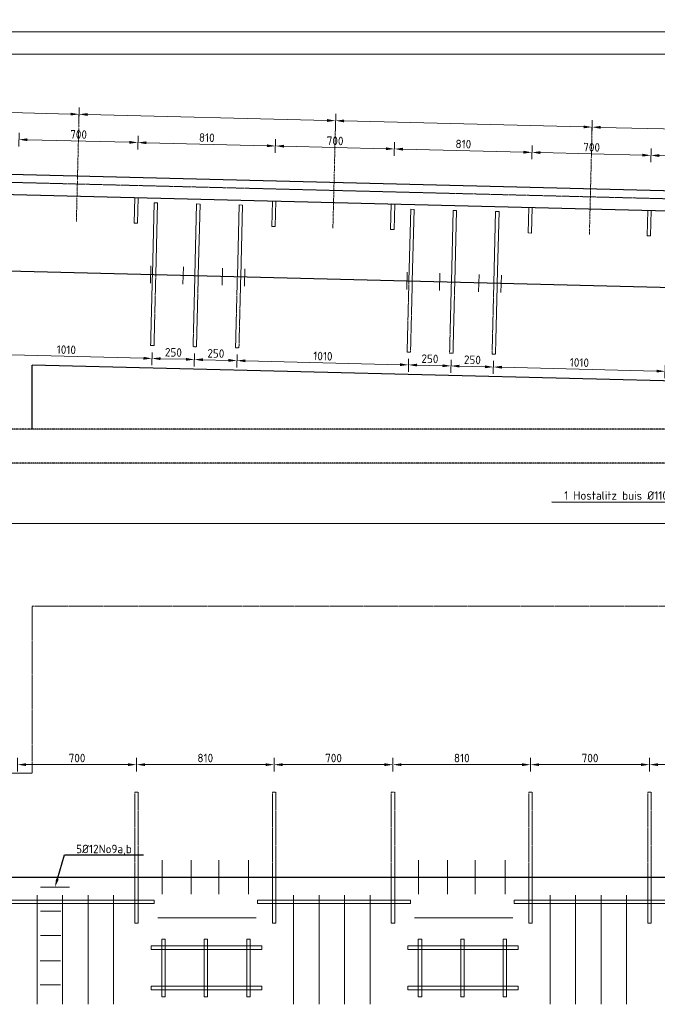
# Model space of a CAD drawing. Header units: millimetres. Extents: x -8028558 to 327273, y -63352 to 83293.
# Tile 188 of 195: x 296656 to 300409, y 10417 to 16211. Entities that reach past the tile are written whole.
import ezdxf
from ezdxf import colors
from ezdxf.entities.mleader import LeaderData, LeaderLine
from ezdxf.math import Vec2, Vec3

# ---------------------------------------------------------------- set-up
doc = ezdxf.new("R2010")
doc.units = ezdxf.units.MM
for name, pattern in [('NLCS-HIDDEN', [4, 2, -2]), ('XX-AFBREEK', [7, 4, -1, 1, -1]), ('XX-HART', [13, 4, -2, 1, -2, 4]), ('ZZ-HIDDEN-SO', [4, 2, -2])]:
    doc.linetypes.add(name, pattern=pattern)
for name, color, linetype, lineweight in [('B-CO-BC-AFBREEKLIJN-GD', 7, 'XX-AFBREEK', 25), ('B-CO-BC-BETONVORM-GD', 90, 'Continuous', 25), ('B-CO-BC-BETONVORM-GN', 10, 'ZZ-HIDDEN-SO', 13), ('B-CO-BC-BETONVORM-M', 7, 'Continuous', 18), ('B-CO-BC-STORTNAAD-GD', 10, 'BC-STORTNAAD', 25), ('B-CO-BC-WAPENING_HOOFDWAPENING-G', 170, 'Continuous', 18), ('B-CO-BC-WAPENING_HOOFDWAPENING-GN', 140, 'NLCS-HIDDEN', 13), ('X-XX-AL-HARTLIJN-G', 7, 'XX-HART', 18), ('X-XX-AL-M', 7, 'Continuous', 18), ('X-XX-AL-VERWIJZING-T25', 7, 'Continuous', 25)]:
    doc.layers.add(name, color=color, linetype=linetype, lineweight=lineweight)
doc.styles.add('NLCS-ISO-ANNOTATIEF-T25', font='NLCS-ISO.ttf', dxfattribs={"height": 2.5})
doc.styles.add('NLCS-ISO-MM20-T25', font='NLCS-ISO.ttf', dxfattribs={"height": 50})
doc.linetypes.add('BC-STORTNAAD', pattern='A,15,-1,[175,NLCS.SHX,S=1,R=0,X=0,Y=0],-1', length=17)
doc.dimstyles.new('NLCS-ANNOTATIEF-T25-PIJL_L0_H0', dxfattribs={"dimtxt": 2.5, "dimasz": 2.5, "dimexe": 2, "dimexo": 2, "dimgap": 0.7, "dimtad": 1, "dimdec": 0, "dimzin": 0, "dimdsep": 46, "dimtxsty": 'NLCS-ISO-ANNOTATIEF-T25', "dimcen": 0, "dimdle": 2, "dimclrd": 256, "dimclre": 256, "dimclrt": 256, "dimadec": 0, "dimazin": 0, "dimtfac": 1, "dimtdec": 3, "dimtofl": 0, "dimtmove": 0, "dimatfit": 3, "dimfxl": 2, "dimfxlon": 1, "dimtfillclr": 256, "dimtolj": 1, "dimtzin": 0, "dimlwd": -1, "dimlwe": -1, "dimarcsym": 0})
doc.dimstyles.new('NLCS-MM20-T25-PIJL_L0_H0', dxfattribs={"dimscale": 20, "dimtxt": 2.5, "dimasz": 2.5, "dimexe": 2, "dimexo": 2, "dimgap": 0.7, "dimtad": 1, "dimdec": 0, "dimzin": 0, "dimdsep": 46, "dimtxsty": 'NLCS-ISO-MM20-T25', "dimcen": 0, "dimdle": 2, "dimclrd": 256, "dimclre": 256, "dimclrt": 256, "dimadec": 0, "dimazin": 0, "dimtfac": 1, "dimtdec": 3, "dimtofl": 0, "dimtmove": 0, "dimatfit": 3, "dimfxl": 2, "dimfxlon": 1, "dimtfillclr": 256, "dimtolj": 1, "dimtzin": 0, "dimlwd": -1, "dimlwe": -1, "dimarcsym": 0})
doc.dimstyles.new('NLCS-MM20-T25-PIJL_L0_H4', dxfattribs={"dimscale": 20, "dimtxt": 2.5, "dimasz": 2.5, "dimexe": 2, "dimexo": 2, "dimgap": 0.7, "dimtad": 1, "dimdec": 0, "dimzin": 0, "dimdsep": 46, "dimtxsty": 'NLCS-ISO-MM20-T25', "dimcen": 0, "dimdle": 2, "dimclrd": 256, "dimclre": 256, "dimclrt": 256, "dimadec": 4, "dimazin": 0, "dimtfac": 1, "dimtdec": 3, "dimtofl": 0, "dimtmove": 0, "dimatfit": 3, "dimfxl": 2, "dimfxlon": 1, "dimtfillclr": 256, "dimtolj": 1, "dimtzin": 0, "dimlwd": -1, "dimlwe": -1, "dimarcsym": 0})

# ---------------------------------------------------------------- blocks, each defined once
blk = doc.blocks.new('*D7')
at = {"layer": 'B-CO-BC-BETONVORM-M', "transparency": 16777216}
for p, q in [((286154.1, 16099.3), (286154.1, 16179.3)), ((306149.1, 16099.3), (306149.1, 16179.3)), ((286204.1, 16139.3), (306099.1, 16139.3))]:
    blk.add_line(p, q, dxfattribs=at)
for points in [[(286204.1, 16147.6), (286204.1, 16130.9), (286154.1, 16139.3)], [(306099.1, 16147.6), (306099.1, 16130.9), (306149.1, 16139.3)]]:
    blk.add_solid(points, dxfattribs=at)
at = {"layer": 'B-CO-BC-BETONVORM-M', "transparency": 16777216, "insert": (296151.6, 16178.3), "char_height": 50, "attachment_point": 5, "style": 'NLCS-ISO-ANNOTATIEF-T25'}
blk.add_mtext('\\A1;19995', dxfattribs=at)
blk = doc.blocks.new('*D846')
at = {"layer": 'X-XX-AL-M', "transparency": 16777216}
for p, q in [((286154.1, 15967.9), (286154.1, 16047.9)), ((286204.1, 16007.9), (305024.1, 16007.9)), ((305074.1, 15967.9), (305074.1, 16047.9))]:
    blk.add_line(p, q, dxfattribs=at)
for points in [[(286204.1, 16016.2), (286204.1, 15999.6), (286154.1, 16007.9)], [(305024.1, 16016.2), (305024.1, 15999.6), (305074.1, 16007.9)]]:
    blk.add_solid(points, dxfattribs=at)
at = {"layer": 'X-XX-AL-M', "transparency": 16777216, "insert": (295614.1, 16046.9), "char_height": 50, "attachment_point": 5, "style": 'NLCS-ISO-MM20-T25'}
blk.add_mtext('\\A1;18920', dxfattribs=at)
blk = doc.blocks.new('*D857')
at = {"layer": 'X-XX-AL-M', "transparency": 16777216}
for p, q in [((295495.3, 15652.1), (295497.3, 15732.1)), ((295546.3, 15690.8), (296955.8, 15655.6)), ((297004.8, 15614.4), (297006.8, 15694.3))]:
    blk.add_line(p, q, dxfattribs=at)
for points in [[(295546.5, 15699.2), (295546.1, 15682.5), (295496.3, 15692.1)], [(296956.1, 15663.9), (296955.6, 15647.3), (297005.8, 15654.4)]]:
    blk.add_solid(points, dxfattribs=at)
at = {"layer": 'X-XX-AL-M', "transparency": 16777216, "insert": (296252, 15712.2), "char_height": 50, "attachment_point": 5, "rotation": 358.5679, "style": 'NLCS-ISO-MM20-T25'}
blk.add_mtext('\\A1;10x1510=15100', dxfattribs=at)
blk = doc.blocks.new('*D858')
at = {"layer": 'X-XX-AL-M', "transparency": 16777216}
for p, q in [((297004.8, 15614.4), (297006.8, 15694.3)), ((297055.8, 15653.1), (298465.4, 15617.9)), ((298514.4, 15576.6), (298516.4, 15656.6))]:
    blk.add_line(p, q, dxfattribs=at)
for points in [[(297056, 15661.4), (297055.6, 15644.8), (297005.8, 15654.4)], [(298465.6, 15626.2), (298465.2, 15609.5), (298515.4, 15616.6)]]:
    blk.add_solid(points, dxfattribs=at)
blk = doc.blocks.new('*D859')
at = {"layer": 'X-XX-AL-M', "transparency": 16777216}
for p, q in [((298514.4, 15576.6), (298516.4, 15656.6)), ((298565.3, 15615.4), (299974.9, 15580.1)), ((300023.9, 15538.9), (300025.9, 15618.9))]:
    blk.add_line(p, q, dxfattribs=at)
for points in [[(298565.5, 15623.7), (298565.1, 15607), (298515.4, 15616.6)], [(299975.1, 15588.5), (299974.7, 15571.8), (300024.9, 15578.9)]]:
    blk.add_solid(points, dxfattribs=at)
blk = doc.blocks.new('*D860')
at = {"layer": 'X-XX-AL-M', "transparency": 16777216}
for p, q in [((300023.9, 15538.9), (300025.9, 15618.9)), ((300074.9, 15577.6), (301484.4, 15542.4)), ((301533.4, 15501.2), (301535.4, 15581.1))]:
    blk.add_line(p, q, dxfattribs=at)
for points in [[(300075.1, 15586), (300074.7, 15569.3), (300024.9, 15578.9)], [(301484.6, 15550.7), (301484.2, 15534.1), (301534.4, 15541.1)]]:
    blk.add_solid(points, dxfattribs=at)
blk = doc.blocks.new('*D878')
at = {"layer": 'B-CO-BC-BETONVORM-M', "transparency": 16777216}
for p, q in [((296651, 15465.7), (296653, 15545.7)), ((297350.8, 15448.2), (297352.8, 15528.2)), ((296702, 15504.5), (297301.8, 15489.5))]:
    blk.add_line(p, q, dxfattribs=at)
for points in [[(296702.2, 15512.8), (296701.8, 15496.1), (296652, 15505.7)], [(297302, 15497.8), (297301.6, 15481.1), (297351.8, 15488.2)]]:
    blk.add_solid(points, dxfattribs=at)
at = {"layer": 'B-CO-BC-BETONVORM-M', "transparency": 16777216, "insert": (297002.9, 15535.9), "char_height": 50, "attachment_point": 5, "rotation": 358.5679, "style": 'NLCS-ISO-MM20-T25'}
blk.add_mtext('\\A1;700', dxfattribs=at)
blk = doc.blocks.new('*D879')
at = {"layer": 'B-CO-BC-BETONVORM-M', "transparency": 16777216}
for p, q in [((297350.8, 15448.2), (297352.8, 15528.2)), ((297401.8, 15487), (298111.5, 15469.2)), ((298160.5, 15428), (298162.5, 15508))]:
    blk.add_line(p, q, dxfattribs=at)
for points in [[(297402, 15495.3), (297401.6, 15478.6), (297351.8, 15488.2)], [(298111.8, 15477.5), (298111.3, 15460.9), (298161.5, 15468)]]:
    blk.add_solid(points, dxfattribs=at)
at = {"layer": 'B-CO-BC-BETONVORM-M', "transparency": 16777216, "insert": (297757.6, 15517.1), "char_height": 50, "attachment_point": 5, "rotation": 358.5679, "style": 'NLCS-ISO-MM20-T25'}
blk.add_mtext('\\A1;810', dxfattribs=at)
blk = doc.blocks.new('*D880')
at = {"layer": 'B-CO-BC-BETONVORM-M', "transparency": 16777216}
for p, q in [((298160.5, 15428), (298162.5, 15508)), ((298860.3, 15410.5), (298862.3, 15490.5)), ((298211.5, 15466.7), (298811.3, 15451.7))]:
    blk.add_line(p, q, dxfattribs=at)
for points in [[(298211.7, 15475), (298211.3, 15458.4), (298161.5, 15468)], [(298811.5, 15460.1), (298811.1, 15443.4), (298861.3, 15450.5)]]:
    blk.add_solid(points, dxfattribs=at)
at = {"layer": 'B-CO-BC-BETONVORM-M', "transparency": 16777216, "insert": (298512.4, 15498.2), "char_height": 50, "attachment_point": 5, "rotation": 358.5679, "style": 'NLCS-ISO-MM20-T25'}
blk.add_mtext('\\A1;700', dxfattribs=at)
blk = doc.blocks.new('*D881')
at = {"layer": 'B-CO-BC-BETONVORM-M', "transparency": 16777216}
for p, q in [((298860.3, 15410.5), (298862.3, 15490.5)), ((299670.1, 15390.2), (299672.1, 15470.2)), ((298911.3, 15449.2), (299621.1, 15431.5))]:
    blk.add_line(p, q, dxfattribs=at)
for points in [[(298911.5, 15457.6), (298911.1, 15440.9), (298861.3, 15450.5)], [(299621.3, 15439.8), (299620.9, 15423.1), (299671.1, 15430.2)]]:
    blk.add_solid(points, dxfattribs=at)
at = {"layer": 'B-CO-BC-BETONVORM-M', "transparency": 16777216, "insert": (299267.2, 15479.3), "char_height": 50, "attachment_point": 5, "rotation": 358.5679, "style": 'NLCS-ISO-MM20-T25'}
blk.add_mtext('\\A1;810', dxfattribs=at)
blk = doc.blocks.new('*D882')
at = {"layer": 'B-CO-BC-BETONVORM-M', "transparency": 16777216}
for p, q in [((299670.1, 15390.2), (299672.1, 15470.2)), ((299721, 15429), (300320.9, 15414)), ((300369.8, 15372.7), (300371.8, 15452.7))]:
    blk.add_line(p, q, dxfattribs=at)
for points in [[(299721.3, 15437.3), (299720.8, 15420.6), (299671.1, 15430.2)], [(300321.1, 15422.3), (300320.6, 15405.7), (300370.8, 15412.7)]]:
    blk.add_solid(points, dxfattribs=at)
at = {"layer": 'B-CO-BC-BETONVORM-M', "transparency": 16777216, "insert": (300021.9, 15460.5), "char_height": 50, "attachment_point": 5, "rotation": 358.5679, "style": 'NLCS-ISO-MM20-T25'}
blk.add_mtext('\\A1;700', dxfattribs=at)
blk = doc.blocks.new('*D883')
at = {"layer": 'B-CO-BC-BETONVORM-M', "transparency": 16777216}
for p, q in [((300369.8, 15372.7), (300371.8, 15452.7)), ((301179.6, 15352.5), (301181.6, 15432.5)), ((300420.8, 15411.5), (301130.6, 15393.7))]:
    blk.add_line(p, q, dxfattribs=at)
for points in [[(300421, 15419.8), (300420.6, 15403.2), (300370.8, 15412.7)], [(301130.8, 15402.1), (301130.4, 15385.4), (301180.6, 15392.5)]]:
    blk.add_solid(points, dxfattribs=at)
at = {"layer": 'B-CO-BC-BETONVORM-M', "transparency": 16777216, "insert": (300776.7, 15441.6), "char_height": 50, "attachment_point": 5, "rotation": 358.5679, "style": 'NLCS-ISO-MM20-T25'}
blk.add_mtext('\\A1;810', dxfattribs=at)
blk = doc.blocks.new('*D918')
at = {"layer": 'X-XX-AL-M', "transparency": 16777216}
for p, q in [((296426.2, 14278.4), (296424.3, 14202.8)), ((297435.9, 14253.2), (297434, 14177.6)), ((296475.3, 14241.6), (297385, 14218.8))]:
    blk.add_line(p, q, dxfattribs=at)
for points in [[(296475.5, 14249.9), (296475.1, 14233.2), (296425.3, 14242.8)], [(297385.2, 14227.2), (297384.8, 14210.5), (297435, 14217.6)]]:
    blk.add_solid(points, dxfattribs=at)
at = {"layer": 'X-XX-AL-M', "transparency": 16777216, "insert": (296931.1, 14269.2), "char_height": 50, "attachment_point": 5, "rotation": 358.5679, "style": 'NLCS-ISO-MM20-T25'}
blk.add_mtext('\\A1;1010', dxfattribs=at)
blk = doc.blocks.new('*D919')
at = {"layer": 'X-XX-AL-M', "transparency": 16777216}
for p, q in [((297435.9, 14253.2), (297434, 14177.6)), ((297485, 14216.3), (297634.9, 14212.6)), ((297685.8, 14246.9), (297683.9, 14171.3))]:
    blk.add_line(p, q, dxfattribs=at)
for points in [[(297485.2, 14224.7), (297484.8, 14208), (297435, 14217.6)], [(297635.2, 14220.9), (297634.7, 14204.2), (297684.9, 14211.3)]]:
    blk.add_solid(points, dxfattribs=at)
at = {"layer": 'X-XX-AL-M', "transparency": 16777216, "insert": (297560.9, 14253.4), "char_height": 50, "attachment_point": 5, "rotation": 358.5679, "style": 'NLCS-ISO-MM20-T25'}
blk.add_mtext('\\A1;250', dxfattribs=at)
blk = doc.blocks.new('*D920')
at = {"layer": 'X-XX-AL-M', "transparency": 16777216}
for p, q in [((297685.8, 14246.9), (297683.9, 14171.3)), ((297734.9, 14210.1), (297884.9, 14206.3)), ((297935.7, 14240.7), (297933.9, 14165.1))]:
    blk.add_line(p, q, dxfattribs=at)
for points in [[(297735.1, 14218.4), (297734.7, 14201.7), (297684.9, 14211.3)], [(297885.1, 14214.7), (297884.7, 14198), (297934.9, 14205.1)]]:
    blk.add_solid(points, dxfattribs=at)
at = {"layer": 'X-XX-AL-M', "transparency": 16777216, "insert": (297810.9, 14247.2), "char_height": 50, "attachment_point": 5, "rotation": 358.5679, "style": 'NLCS-ISO-MM20-T25'}
blk.add_mtext('\\A1;250', dxfattribs=at)
blk = doc.blocks.new('*D921')
at = {"layer": 'X-XX-AL-M', "transparency": 16777216}
for p, q in [((297935.7, 14240.7), (297933.9, 14165.1)), ((297984.8, 14203.8), (298894.6, 14181.1)), ((298945.4, 14215.4), (298943.5, 14139.8))]:
    blk.add_line(p, q, dxfattribs=at)
for points in [[(297985, 14212.2), (297984.6, 14195.5), (297934.9, 14205.1)], [(298894.8, 14189.4), (298894.3, 14172.8), (298944.5, 14179.8)]]:
    blk.add_solid(points, dxfattribs=at)
at = {"layer": 'X-XX-AL-M', "transparency": 16777216, "insert": (298440.7, 14231.4), "char_height": 50, "attachment_point": 5, "rotation": 358.5679, "style": 'NLCS-ISO-MM20-T25'}
blk.add_mtext('\\A1;1010', dxfattribs=at)
blk = doc.blocks.new('*D922')
at = {"layer": 'X-XX-AL-M', "transparency": 16777216}
for p, q in [((298945.4, 14215.4), (298943.5, 14139.8)), ((299195.3, 14209.2), (299193.5, 14133.6)), ((298994.5, 14178.6), (299144.5, 14174.8))]:
    blk.add_line(p, q, dxfattribs=at)
for points in [[(298994.7, 14186.9), (298994.3, 14170.3), (298944.5, 14179.8)], [(299144.7, 14183.2), (299144.3, 14166.5), (299194.5, 14173.6)]]:
    blk.add_solid(points, dxfattribs=at)
at = {"layer": 'X-XX-AL-M', "transparency": 16777216, "insert": (299070.5, 14215.7), "char_height": 50, "attachment_point": 5, "rotation": 358.5679, "style": 'NLCS-ISO-MM20-T25'}
blk.add_mtext('\\A1;250', dxfattribs=at)
blk = doc.blocks.new('*D923')
at = {"layer": 'X-XX-AL-M', "transparency": 16777216}
for p, q in [((299195.3, 14209.2), (299193.5, 14133.6)), ((299445.3, 14202.9), (299443.4, 14127.4)), ((299244.4, 14172.3), (299394.4, 14168.6))]:
    blk.add_line(p, q, dxfattribs=at)
for points in [[(299244.6, 14180.7), (299244.2, 14164), (299194.5, 14173.6)], [(299394.6, 14176.9), (299394.2, 14160.3), (299444.4, 14167.3)]]:
    blk.add_solid(points, dxfattribs=at)
at = {"layer": 'X-XX-AL-M', "transparency": 16777216, "insert": (299320.4, 14209.5), "char_height": 50, "attachment_point": 5, "rotation": 358.5679, "style": 'NLCS-ISO-MM20-T25'}
blk.add_mtext('\\A1;250', dxfattribs=at)
blk = doc.blocks.new('*D924')
at = {"layer": 'X-XX-AL-M', "transparency": 16777216}
for p, q in [((299445.3, 14202.9), (299443.4, 14127.4)), ((299494.4, 14166.1), (300404.1, 14143.3)), ((300455, 14177.7), (300453.1, 14102.1))]:
    blk.add_line(p, q, dxfattribs=at)
for points in [[(299494.6, 14174.4), (299494.2, 14157.8), (299444.4, 14167.3)], [(300404.3, 14151.7), (300403.9, 14135), (300454.1, 14142.1)]]:
    blk.add_solid(points, dxfattribs=at)
at = {"layer": 'X-XX-AL-M', "transparency": 16777216, "insert": (299950.2, 14193.7), "char_height": 50, "attachment_point": 5, "rotation": 358.5679, "style": 'NLCS-ISO-MM20-T25'}
blk.add_mtext('\\A1;1010', dxfattribs=at)
blk = doc.blocks.new('*D1043')
at = {"layer": 'X-XX-AL-M', "transparency": 16777216}
for p, q in [((296643.9, 11787.5), (296643.9, 11867.5)), ((296693.9, 11827.5), (297293.7, 11827.5)), ((297343.7, 11787.5), (297343.7, 11867.5))]:
    blk.add_line(p, q, dxfattribs=at)
for points in [[(296693.9, 11835.8), (296693.9, 11819.1), (296643.9, 11827.5)], [(297293.7, 11835.8), (297293.7, 11819.1), (297343.7, 11827.5)]]:
    blk.add_solid(points, dxfattribs=at)
at = {"layer": 'X-XX-AL-M', "transparency": 16777216, "insert": (296993.8, 11866.5), "char_height": 50, "attachment_point": 5, "style": 'NLCS-ISO-MM20-T25'}
blk.add_mtext('\\A1;700', dxfattribs=at)
blk = doc.blocks.new('*D1044')
at = {"layer": 'X-XX-AL-M', "transparency": 16777216}
for p, q in [((297343.7, 11787.5), (297343.7, 11867.5)), ((297393.7, 11827.5), (298103.4, 11827.5)), ((298153.4, 11787.5), (298153.4, 11867.5))]:
    blk.add_line(p, q, dxfattribs=at)
for points in [[(297393.7, 11835.8), (297393.7, 11819.1), (297343.7, 11827.5)], [(298103.4, 11835.8), (298103.4, 11819.1), (298153.4, 11827.5)]]:
    blk.add_solid(points, dxfattribs=at)
at = {"layer": 'X-XX-AL-M', "transparency": 16777216, "insert": (297748.6, 11866.5), "char_height": 50, "attachment_point": 5, "style": 'NLCS-ISO-MM20-T25'}
blk.add_mtext('\\A1;810', dxfattribs=at)
blk = doc.blocks.new('*D1045')
at = {"layer": 'X-XX-AL-M', "transparency": 16777216}
for p, q in [((298153.4, 11787.5), (298153.4, 11867.5)), ((298203.4, 11827.5), (298803.2, 11827.5)), ((298853.2, 11787.5), (298853.2, 11867.5))]:
    blk.add_line(p, q, dxfattribs=at)
for points in [[(298203.4, 11835.8), (298203.4, 11819.1), (298153.4, 11827.5)], [(298803.2, 11835.8), (298803.2, 11819.1), (298853.2, 11827.5)]]:
    blk.add_solid(points, dxfattribs=at)
at = {"layer": 'X-XX-AL-M', "transparency": 16777216, "insert": (298503.3, 11866.5), "char_height": 50, "attachment_point": 5, "style": 'NLCS-ISO-MM20-T25'}
blk.add_mtext('\\A1;700', dxfattribs=at)
blk = doc.blocks.new('*D1046')
at = {"layer": 'X-XX-AL-M', "transparency": 16777216}
for p, q in [((298853.2, 11787.5), (298853.2, 11867.5)), ((298903.2, 11827.5), (299613, 11827.5)), ((299663, 11787.5), (299663, 11867.5))]:
    blk.add_line(p, q, dxfattribs=at)
for points in [[(298903.2, 11835.8), (298903.2, 11819.1), (298853.2, 11827.5)], [(299613, 11835.8), (299613, 11819.1), (299663, 11827.5)]]:
    blk.add_solid(points, dxfattribs=at)
at = {"layer": 'X-XX-AL-M', "transparency": 16777216, "insert": (299258.1, 11866.5), "char_height": 50, "attachment_point": 5, "style": 'NLCS-ISO-MM20-T25'}
blk.add_mtext('\\A1;810', dxfattribs=at)
blk = doc.blocks.new('*D1047')
at = {"layer": 'X-XX-AL-M', "transparency": 16777216}
for p, q in [((299663, 11787.5), (299663, 11867.5)), ((299713, 11827.5), (300312.7, 11827.5)), ((300362.7, 11787.5), (300362.7, 11867.5))]:
    blk.add_line(p, q, dxfattribs=at)
for points in [[(299713, 11835.8), (299713, 11819.1), (299663, 11827.5)], [(300312.7, 11835.8), (300312.7, 11819.1), (300362.7, 11827.5)]]:
    blk.add_solid(points, dxfattribs=at)
at = {"layer": 'X-XX-AL-M', "transparency": 16777216, "insert": (300012.8, 11866.5), "char_height": 50, "attachment_point": 5, "style": 'NLCS-ISO-MM20-T25'}
blk.add_mtext('\\A1;700', dxfattribs=at)
blk = doc.blocks.new('*D1048')
at = {"layer": 'X-XX-AL-M', "transparency": 16777216}
for p, q in [((300362.7, 11787.5), (300362.7, 11867.5)), ((300412.7, 11827.5), (301122.5, 11827.5)), ((301172.5, 11787.5), (301172.5, 11867.5))]:
    blk.add_line(p, q, dxfattribs=at)
for points in [[(300412.7, 11835.8), (300412.7, 11819.1), (300362.7, 11827.5)], [(301122.5, 11835.8), (301122.5, 11819.1), (301172.5, 11827.5)]]:
    blk.add_solid(points, dxfattribs=at)
at = {"layer": 'X-XX-AL-M', "transparency": 16777216, "insert": (300767.6, 11866.5), "char_height": 50, "attachment_point": 5, "style": 'NLCS-ISO-MM20-T25'}
blk.add_mtext('\\A1;810', dxfattribs=at)
blk = doc.blocks.new('*D1093')
at = {"layer": 'X-XX-AL-M', "transparency": 16777216}
for p, q in [((286154.1, 13285.8), (286154.1, 13205.8)), ((306174.1, 13285.8), (306174.1, 13205.8)), ((286204.1, 13245.8), (306124.1, 13245.8))]:
    blk.add_line(p, q, dxfattribs=at)
for points in [[(286204.1, 13254.1), (286204.1, 13237.4), (286154.1, 13245.8)], [(306124.1, 13254.1), (306124.1, 13237.4), (306174.1, 13245.8)]]:
    blk.add_solid(points, dxfattribs=at)
at = {"layer": 'X-XX-AL-M', "transparency": 16777216, "insert": (296164.1, 13284.8), "char_height": 50, "attachment_point": 5, "style": 'NLCS-ISO-MM20-T25'}
blk.add_mtext('\\A1;20020', dxfattribs=at)

msp = doc.modelspace()

# ---------------------------------------------------------------- linework, layer by layer
at = {"layer": 'B-CO-BC-AFBREEKLIJN-GD', "flags": 128}
for points in [[(306999.4, 13802.3), (285250.6, 13802.3)], [(306999.4, 13602.3), (285250.5, 13602.3)]]:
    msp.add_lwpolyline(points, dxfattribs=at)
at = {"layer": 'B-CO-BC-BETONVORM-GD', "flags": 128}
for points in [[(286154.1, 15563.9), (304919.7, 15094.7)], [(286154.1, 15443.8), (305118.3, 14969.7)], [(302263.6, 14040.8), (296730.6, 14179.1)], [(296730.6, 13802.3), (296730.6, 14179.1)], [(286154.1, 11164.7), (306174.1, 11164.7)]]:
    msp.add_lwpolyline(points, dxfattribs=at)
at = {"layer": 'B-CO-BC-BETONVORM-GN', "flags": 128}
for points in [[(286154.1, 15515.1), (305074.1, 15042.1)], [(296730.6, 11777), (296730.6, 12759.7)], [(296730.6, 12759.7), (302263.6, 12759.7)], [(295910.6, 11777), (296730.6, 11777)]]:
    msp.add_lwpolyline(points, dxfattribs=at)
at = {"layer": 'B-CO-BC-STORTNAAD-GD', "flags": 128}
msp.add_lwpolyline([(286154.1, 14993.7), (306149.1, 14493.8)], dxfattribs=at)
at = {"layer": 'B-CO-BC-WAPENING_HOOFDWAPENING-G', "flags": 128}
for points in [[(297329.9, 15014.4), (297333.7, 15164.3)], [(297333.7, 15164.3), (297353.7, 15163.8)], [(297349.9, 15013.9), (297353.7, 15163.8)], [(297437.4, 14711.6), (297447.9, 15133.1)], [(297447.9, 15133.1), (297467.9, 15132.6)], [(297457.3, 14711.1), (297467.9, 15132.6)], [(297687.3, 14705.4), (297697.8, 15126.9)], [(297697.8, 15126.9), (297717.8, 15126.4)], [(297707.3, 14704.9), (297717.8, 15126.4)], [(298139.7, 14994.1), (298143.4, 15144.1)], [(298143.4, 15144.1), (298163.4, 15143.6)], [(298159.7, 14993.6), (298163.4, 15143.6)], [(298839.5, 14976.6), (298843.2, 15126.6)], [(298843.2, 15126.6), (298863.2, 15126.1)], [(298859.5, 14976.1), (298863.2, 15126.1)], [(297937.2, 14699.1), (297947.7, 15120.7)], [(297947.7, 15120.7), (297967.7, 15120.2)], [(297957.2, 14698.6), (297967.7, 15120.2)], [(298946.9, 14673.9), (298957.4, 15095.4)], [(298957.4, 15095.4), (298977.4, 15094.9)], [(298966.9, 14673.4), (298977.4, 15094.9)], [(299196.8, 14667.6), (299207.3, 15089.2)], [(299207.3, 15089.2), (299227.3, 15088.7)], [(299216.8, 14667.1), (299227.3, 15088.7)], [(299446.7, 14661.4), (299457.3, 15082.9)], [(299457.3, 15082.9), (299477.3, 15082.4)], [(299466.7, 14660.9), (299477.3, 15082.4)], [(299649.2, 14956.4), (299653, 15106.3)], [(299653, 15106.3), (299673, 15105.8)], [(299669.2, 14955.9), (299673, 15105.8)], [(300349, 14938.9), (300352.7, 15088.9)], [(300352.7, 15088.9), (300372.7, 15088.4)], [(300369, 14938.4), (300372.7, 15088.4)], [(297329.9, 15014.4), (297349.9, 15013.9)], [(298139.7, 14994.1), (298159.7, 14993.6)], [(298839.5, 14976.6), (298859.5, 14976.1)], [(299649.2, 14956.4), (299669.2, 14955.9)], [(300349, 14938.9), (300369, 14938.4)], [(297425.5, 14661.2), (297428, 14762.5)], [(297617.2, 14655.7), (297619.7, 14757)], [(297847.5, 14648.2), (297850, 14749.5)], [(297978.8, 14643.5), (297981.3, 14744.9)], [(298935, 14623.5), (298937.5, 14724.8)], [(299126.7, 14617.9), (299129.3, 14719.3)], [(299357, 14610.4), (299359.5, 14711.8)], [(299488.3, 14605.8), (299490.8, 14707.1)], [(297494.7, 11064.7), (297494.7, 11264.7)], [(297665.4, 11064.7), (297665.4, 11264.7)], [(297828, 11064.7), (297828, 11264.7)], [(298003.6, 11064.7), (298003.6, 11264.7)], [(299004.2, 11064.7), (299004.2, 11264.7)], [(299174.9, 11064.7), (299174.9, 11264.7)], [(299337.6, 11064.7), (299337.6, 11264.7)], [(299513.1, 11064.7), (299513.1, 11264.7)], [(297333.7, 10894.7), (297333.7, 11164.7)], [(297353.7, 10894.7), (297353.7, 11164.7)], [(298143.4, 10894.7), (298143.4, 11164.7)], [(298163.4, 10894.7), (298163.4, 11164.7)], [(298843.2, 10894.7), (298843.2, 11164.7)], [(298863.2, 10894.7), (298863.2, 11164.7)], [(299653, 10894.7), (299653, 11164.7)], [(299673, 10894.7), (299673, 11164.7)], [(300352.7, 10894.7), (300352.7, 11164.7)], [(300372.7, 10894.7), (300372.7, 11164.7)], [(296779.3, 11106.9), (296948.8, 11106.9)], [(296758.9, 11058.9), (296758.9, 10417.3)], [(296908.9, 11058.9), (296908.9, 10417.3)], [(297058.9, 11058.9), (297058.9, 10417.3)], [(297208.9, 11058.9), (297208.9, 10417.3)], [(298268.4, 11058.9), (298268.4, 10417.3)], [(298418.4, 11058.9), (298418.4, 10417.3)], [(298568.4, 11058.9), (298568.4, 10417.3)], [(298718.4, 11058.9), (298718.4, 10417.3)], [(299778, 11058.9), (299778, 10417.3)], [(299928, 11058.9), (299928, 10417.3)], [(300078, 11058.9), (300078, 10417.3)], [(300228, 11058.9), (300228, 10417.3)], [(296779.3, 10964.8), (296899.4, 10964.8)], [(297333.7, 10894.7), (297353.7, 10894.7)], [(297469.5, 10925.9), (298048.5, 10925.9)], [(298143.4, 10894.7), (298163.4, 10894.7)], [(298843.2, 10894.7), (298863.2, 10894.7)], [(298979.1, 10925.9), (299558, 10925.9)], [(299653, 10894.7), (299673, 10894.7)], [(300352.7, 10894.7), (300372.7, 10894.7)], [(296779.3, 10822.8), (296899.4, 10822.8)], [(296776.1, 10673.8), (296896.2, 10673.8)], [(296776.1, 10531.7), (296896.2, 10531.7)]]:
    msp.add_lwpolyline(points, dxfattribs=at)
at = {"layer": 'B-CO-BC-WAPENING_HOOFDWAPENING-G'}
for points in [[(296546.9, 11009.7), (297446.9, 11009.7), (297446.9, 11029.7), (296546.9, 11029.7)], [(298056.4, 11009.7), (298956.4, 11009.7), (298956.4, 11029.7), (298056.4, 11029.7)], [(299566, 11009.7), (300466, 11009.7), (300466, 11029.7), (299566, 11029.7)], [(297492.5, 10460.7), (297512.5, 10460.7), (297512.5, 10800.7), (297492.5, 10800.7)], [(297742.5, 10460.7), (297762.5, 10460.7), (297762.5, 10800.7), (297742.5, 10800.7)], [(297992.5, 10460.7), (298012.5, 10460.7), (298012.5, 10800.7), (297992.5, 10800.7)], [(299002.1, 10460.7), (299022.1, 10460.7), (299022.1, 10800.7), (299002.1, 10800.7)], [(299252.1, 10460.7), (299272.1, 10460.7), (299272.1, 10800.7), (299252.1, 10800.7)], [(299502.1, 10460.7), (299522.1, 10460.7), (299522.1, 10800.7), (299502.1, 10800.7)], [(297430.6, 10740.7), (298080.6, 10740.7), (298080.6, 10760.7), (297430.6, 10760.7)], [(298940.1, 10740.7), (299590.1, 10740.7), (299590.1, 10760.7), (298940.1, 10760.7)], [(297430.6, 10503.2), (298080.6, 10503.2), (298080.6, 10523.2), (297430.6, 10523.2)], [(298940.1, 10503.2), (299590.1, 10503.2), (299590.1, 10523.2), (298940.1, 10523.2)]]:
    msp.add_lwpolyline(points, close=True, dxfattribs=at)
at = {"layer": 'B-CO-BC-WAPENING_HOOFDWAPENING-GN', "flags": 128}
for points in [[(297437.4, 14711.6), (297426.9, 14293.4)], [(297457.3, 14711.1), (297446.9, 14292.9)], [(297687.3, 14705.4), (297676.8, 14287.2)], [(297707.3, 14704.9), (297696.8, 14286.7)], [(297937.2, 14699.1), (297926.7, 14280.9)], [(297957.2, 14698.6), (297946.7, 14280.4)], [(298946.9, 14673.9), (298936.4, 14255.7)], [(298966.9, 14673.4), (298956.4, 14255.2)], [(299196.8, 14667.6), (299186.3, 14249.4)], [(299216.8, 14667.1), (299206.3, 14248.9)], [(299446.7, 14661.4), (299436.3, 14243.2)], [(299466.7, 14660.9), (299456.3, 14242.7)], [(297426.9, 14293.4), (297446.9, 14292.9)], [(297676.8, 14287.2), (297696.8, 14286.7)], [(297926.7, 14280.9), (297946.7, 14280.4)], [(298936.4, 14255.7), (298956.4, 14255.2)], [(299186.3, 14249.4), (299206.3, 14248.9)], [(299436.3, 14243.2), (299456.3, 14242.7)], [(297333.7, 11164.7), (297333.7, 11664.7)], [(297333.7, 11664.7), (297353.7, 11664.7)], [(297353.7, 11664.7), (297353.7, 11164.7)], [(298143.4, 11164.7), (298143.4, 11664.7)], [(298143.4, 11664.7), (298163.4, 11664.7)], [(298163.4, 11664.7), (298163.4, 11164.7)], [(298843.2, 11164.7), (298843.2, 11664.7)], [(298843.2, 11664.7), (298863.2, 11664.7)], [(298863.2, 11664.7), (298863.2, 11164.7)], [(299653, 11164.7), (299653, 11664.7)], [(299653, 11664.7), (299673, 11664.7)], [(299673, 11664.7), (299673, 11164.7)], [(300352.7, 11164.7), (300352.7, 11664.7)], [(300352.7, 11664.7), (300372.7, 11664.7)], [(300372.7, 11664.7), (300372.7, 11164.7)]]:
    msp.add_lwpolyline(points, dxfattribs=at)
at = {"layer": 'X-XX-AL-HARTLIJN-G', "flags": 128}
for points in [[(296990, 15022.9), (297005.8, 15654.4)], [(298499.6, 14985.1), (298515.4, 15616.6)], [(300009.1, 14947.4), (300024.9, 15578.9)]]:
    msp.add_lwpolyline(points, dxfattribs=at)

# ---------------------------------------------------------------- dimensions: what is measured, and where the dimension line sits
at = {"layer": 'B-CO-BC-BETONVORM-M'}
dim = msp.add_linear_dim(base=(306149.1, 16139.3), p1=(286154.1, 15563.9), p2=(306149.1, 15014.5), dimstyle='NLCS-ANNOTATIEF-T25-PIJL_L0_H0', dxfattribs=at)
dim.commit()
dim.dimension.update_dxf_attribs({"geometry": '*D7', "text_midpoint": (296151.6, 16178.3)})
for base, p1, p2, picture, middle in [((297351.8, 15488.2), (296643.9, 15181.6), (297343.7, 15164.1), '*D878', (297002.9, 15535.9)), ((298161.5, 15468), (297343.7, 15164.1), (298153.4, 15143.8), '*D879', (297757.6, 15517.1)), ((298861.3, 15450.5), (298153.4, 15143.8), (298853.2, 15126.3), '*D880', (298512.4, 15498.2)), ((299671.1, 15430.2), (298853.2, 15126.3), (299663, 15106.1), '*D881', (299267.2, 15479.3)), ((300370.8, 15412.7), (299663, 15106.1), (300362.7, 15088.6), '*D882', (300021.9, 15460.5)), ((301180.6, 15392.5), (300362.7, 15088.6), (301172.5, 15068.4), '*D883', (300776.7, 15441.6))]:
    dim = msp.add_linear_dim(base=base, p1=p1, p2=p2, angle=178.5679, dimstyle='NLCS-MM20-T25-PIJL_L0_H0', dxfattribs=at)
    dim.commit()
    dim.dimension.update_dxf_attribs({"geometry": picture, "text_midpoint": middle})
at = {"layer": 'X-XX-AL-M'}
dim = msp.add_linear_dim(base=(305074.1, 16007.9), p1=(286154.1, 15563.9), p2=(305074.1, 15122.4), dimstyle='NLCS-MM20-T25-PIJL_L0_H4', dxfattribs=at)
dim.commit()
dim.dimension.update_dxf_attribs({"geometry": '*D846', "text_midpoint": (295614.1, 16007.9), "dimtype": 160})
for base, p1, p2, text, picture, middle in [((297005.8, 15654.4), (295484.3, 15210.6), (296993.8, 15172.8), '10x<>=15100', '*D857', (296252, 15712.2)), ((298515.4, 15616.6), (296993.8, 15172.8), (298503.3, 15135.1), ' ', '*D858', (297760.6, 15635.5)), ((300024.9, 15578.9), (298503.3, 15135.1), (300012.8, 15097.4), ' ', '*D859', (299270.1, 15597.7)), ((301534.4, 15541.1), (300012.8, 15097.4), (301522.4, 15059.6), ' ', '*D860', (300779.6, 15560))]:
    dim = msp.add_linear_dim(base=base, p1=p1, p2=p2, angle=178.5679, text=text, dimstyle='NLCS-MM20-T25-PIJL_L0_H4', dxfattribs=at)
    dim.commit()
    dim.dimension.update_dxf_attribs({"geometry": picture, "text_midpoint": middle})
for base, p1, p2, picture, middle in [((297435, 14217.6), (296427.2, 14318.4), (297436.9, 14293.2), '*D918', (296931.1, 14269.2)), ((297684.9, 14211.3), (297436.9, 14293.2), (297686.8, 14286.9), '*D919', (297560.9, 14253.4)), ((297934.9, 14205.1), (297686.8, 14286.9), (297936.7, 14280.7), '*D920', (297810.9, 14247.2)), ((298944.5, 14179.8), (297936.7, 14280.7), (298946.4, 14255.4), '*D921', (298440.7, 14231.4)), ((299194.5, 14173.6), (298946.4, 14255.4), (299196.3, 14249.2), '*D922', (299070.5, 14215.7)), ((299444.4, 14167.3), (299196.3, 14249.2), (299446.3, 14242.9), '*D923', (299320.4, 14209.5)), ((300454.1, 14142.1), (299446.3, 14242.9), (300456, 14217.7), '*D924', (299950.2, 14193.7))]:
    dim = msp.add_linear_dim(base=base, p1=p1, p2=p2, angle=178.5679, dimstyle='NLCS-MM20-T25-PIJL_L0_H4', dxfattribs=at)
    dim.commit()
    dim.dimension.update_dxf_attribs({"geometry": picture, "text_midpoint": middle})
for base, p1, p2, picture, middle in [((306174.1, 13245.8), (286154.1, 13602.3), (306174.1, 13602.3), '*D1093', (296164.1, 13284.8)), ((297343.7, 11827.5), (296643.9, 11664.7), (297343.7, 11664.7), '*D1043', (296993.8, 11866.5)), ((298153.4, 11827.5), (297343.7, 11664.7), (298153.4, 11664.7), '*D1044', (297748.6, 11866.5)), ((298853.2, 11827.5), (298153.4, 11664.7), (298853.2, 11664.7), '*D1045', (298503.3, 11866.5)), ((299663, 11827.5), (298853.2, 11664.7), (299663, 11664.7), '*D1046', (299258.1, 11866.5)), ((300362.7, 11827.5), (299663, 11664.7), (300362.7, 11664.7), '*D1047', (300012.8, 11866.5)), ((301172.5, 11827.5), (300362.7, 11664.7), (301172.5, 11664.7), '*D1048', (300767.6, 11866.5))]:
    dim = msp.add_linear_dim(base=base, p1=p1, p2=p2, dimstyle='NLCS-MM20-T25-PIJL_L0_H4', dxfattribs=at)
    dim.commit()
    dim.dimension.update_dxf_attribs({"geometry": picture, "text_midpoint": middle})

# ---------------------------------------------------------------- leaders
at = {"layer": 'X-XX-AL-VERWIJZING-T25'}
ml = msp.add_multileader_mtext('Standard', dxfattribs=at)
ml.set_content('1 Hostalitz buis Ø110x103 t.b.v verlichting in de koker ', color=256, style='NLCS-ISO-MM20-T25')
ml.set_leader_properties(color=256, linetype='ByLayer', lineweight=-1)
ml.build(insert=Vec2(0, 0))
ml.multileader.update_dxf_attribs({"text_left_attachment_type": 5, "text_right_attachment_type": 5, "dogleg_length": 50, "arrow_head_size": 50})
ctx = ml.context
ctx.base_point, ctx.char_height, ctx.arrow_head_size, ctx.landing_gap_size, ctx.plane_origin, ctx.plane_x_axis, ctx.plane_y_axis = Vec3(299842.6, 13371.3), 50, 50, 18, Vec3(302102.6, 13144.2), Vec3(1, -0.000501), Vec3(0.000501, 1)
ctx.left_attachment, ctx.right_attachment = 5, 5
notes = []
notes.append((ctx, [(1, (1, 1, 0), (301578.6, 13370.4), (-1, 0.000501), 50, [(0, [(301954.3, 13144.3)], 0, [])])]))
ctx.mtext.insert, ctx.mtext.text_direction, ctx.mtext.rotation, ctx.mtext.flow_direction = Vec3(299860.6, 13436.3), Vec3(1, -0.000501), 6.282685, 5
ml = msp.add_multileader_mtext('Standard', dxfattribs=at)
ml.set_content('5Ø12No9a,b', color=256, style='NLCS-ISO-MM20-T25')
ml.set_leader_properties(color=256, linetype='ByLayer', lineweight=-1)
ml.build(insert=Vec2(0, 0))
ml.multileader.update_dxf_attribs({"text_left_attachment_type": 5, "text_right_attachment_type": 5, "dogleg_length": 50, "arrow_head_size": 50})
ctx = ml.context
ctx.base_point, ctx.char_height, ctx.arrow_head_size, ctx.landing_gap_size, ctx.plane_origin = Vec3(296970.5, 11296.3), 50, 50, 18, Vec3(296864.1, 11106.9)
ctx.left_attachment, ctx.right_attachment = 5, 5
notes.append((ctx, [(0, (1, 1, 0), (296920.5, 11296.3), (1, 0), 50, [(0, [(296864.1, 11106.9)], 0, [])])]))
ctx.mtext.insert, ctx.mtext.flow_direction = Vec3(296988.5, 11356.3), 5
for ctx, leaders in notes:
    for number, flags, end, landing, length, lines in leaders:
        leader = LeaderData()
        leader.index, (leader.has_last_leader_line, leader.has_dogleg_vector, leader.attachment_direction) = number, flags
        leader.last_leader_point, leader.dogleg_vector, leader.dogleg_length = Vec3(end), Vec3(landing), length
        for number, points, colour, breaks in lines:
            line = LeaderLine()
            line.index, line.vertices, line.color, line.breaks = number, Vec3.list(points), colors.encode_raw_color(colour), breaks
            leader.lines.append(line)
        ctx.leaders.append(leader)

doc.saveas('drawing.dxf')
